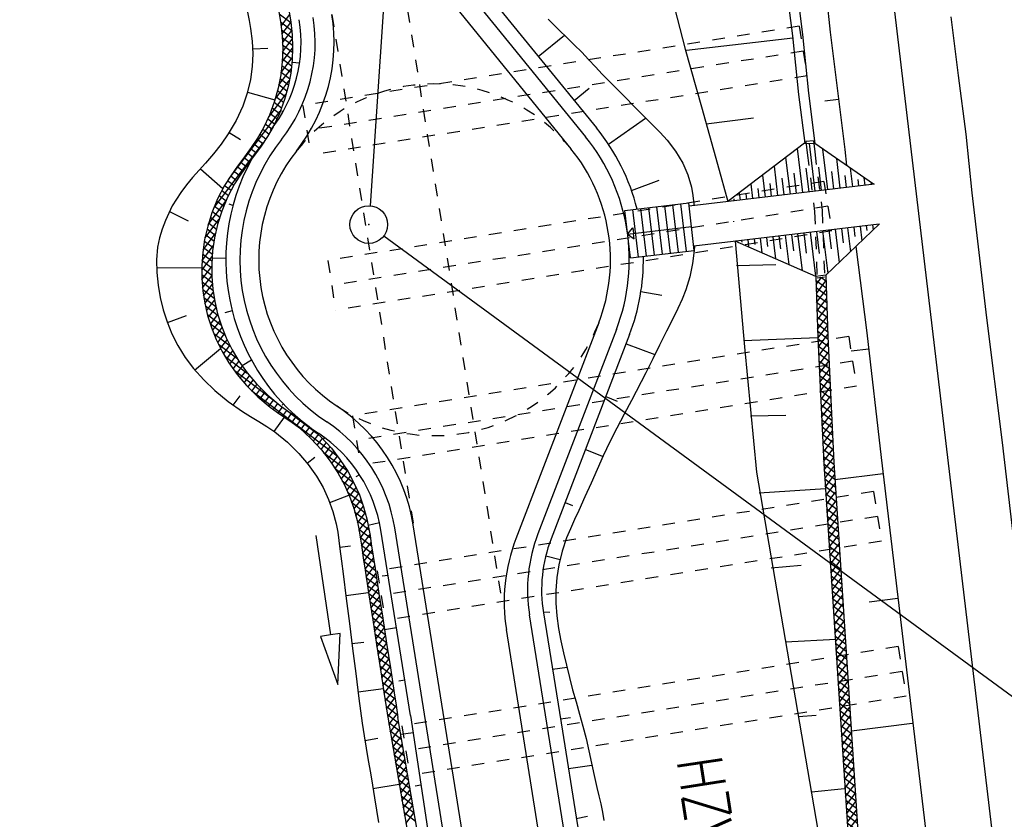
# Model space of a CAD drawing. Extents: x 447693 to 448165, y 439527 to 440695.
# Tile 42 of 88: x 447864 to 447903, y 439902 to 439934. Entities that reach past the tile are written whole.
import ezdxf

# ---------------------------------------------------------------- set-up
doc = ezdxf.new("R2010")
doc.units = 0
doc.header["$LTSCALE"] = 2
doc.header["$MEASUREMENT"] = 0
for name, pattern in [('ACAD_ISO02W100', [0.5, 0.25, -0.25]), ('ACAD_ISO03W100', [0.5, 0.25, -0.25]), ('ACAD_ISO05W100', [0.5, 0.25, -0.25]), ('AUSGEZOGEN', [0]), ('PUNKTX2', [0.5, 0.25, -0.25])]:
    doc.linetypes.add(name, pattern=pattern)
doc.layers.get('0').update_dxf_attribs({"linetype": 'AUSGEZOGEN'})
for name, color, linetype in [('209-GRENZL-BAB', 7, 'AUSGEZOGEN'), ('209-GRENZP-BAB', 7, 'AUSGEZOGEN'), ('DB-Gleisachse', 7, 'CONTINUOUS'), ('DB-GRABEN', 15, 'AUSGEZOGEN'), ('DB-HZV-Stützscheiben', 15, 'CONTINUOUS'), ('DB-Ingenieurbauwerke', 15, 'CONTINUOUS'), ('DB-Planung_SSF_Zugänglichkeit', 15, 'CONTINUOUS'), ('DB-Wegboeschungen', 15, 'CONTINUOUS'), ('DB-Wege', 15, 'CONTINUOUS'), ('FBRTOP', 250, 'AUSGEZOGEN')]:
    doc.layers.add(name, color=color, linetype=linetype)
doc.styles.add('ROMANS', font='romans.shx', dxfattribs={"width": 0.8})

# ---------------------------------------------------------------- blocks, each defined once
blk = doc.blocks.new('*X382')
at = {"color": 0, "linetype": 'ByBlock'}
for p, q in [((-185942, -147758), (-185527, -147344)), ((-185612, -147747), (-185198, -147332)), ((-185106, -147729), (-185493, -147342)), ((-185283, -147735), (-184868, -147321)), ((-184798, -147719), (-185185, -147332)), ((-184953, -147724), (-184539, -147310)), ((-184491, -147708), (-184878, -147321)), ((-197876, -148237), (-197347, -147708)), ((-197170, -148075), (-197503, -147741)), ((-197453, -148133), (-196968, -147647)), ((-196889, -148038), (-197241, -147686)), ((-197063, -148061), (-196609, -147606)), ((-196602, -148006), (-196962, -147646)), ((-196697, -148012), (-196272, -147587)), ((-196302, -147989), (-196679, -147611)), ((-195992, -147980), (-196381, -147591)), ((-196356, -147990), (-195945, -147579)), ((-195679, -147975), (-196073, -147581)), ((-196028, -147980), (-195622, -147574)), ((-195366, -147970), (-195760, -147576)), ((-195705, -147975), (-195298, -147569)), ((-195053, -147964), (-195446, -147571)), ((-195382, -147970), (-194974, -147563)), ((-194741, -147959), (-195134, -147566)), ((-195058, -147964), (-194650, -147557)), ((-194428, -147953), (-194821, -147560)), ((-194734, -147958), (-194326, -147551)), ((-194115, -147948), (-194509, -147554)), ((-194410, -147953), (-194002, -147546)), ((-193803, -147942), (-194196, -147549)), ((-194086, -147947), (-193679, -147540)), ((-193490, -147937), (-193883, -147543)), ((-193762, -147941), (-193355, -147534)), ((-193177, -147931), (-193570, -147538)), ((-193438, -147936), (-193031, -147529)), ((-192864, -147926), (-193258, -147532)), ((-193114, -147930), (-192707, -147523)), ((-192552, -147920), (-192945, -147527)), ((-192790, -147924), (-192383, -147517)), ((-192239, -147915), (-192632, -147522)), ((-192466, -147919), (-192059, -147512)), ((-191926, -147909), (-192319, -147516)), ((-192143, -147913), (-191735, -147506)), ((-191613, -147904), (-192007, -147511)), ((-191819, -147907), (-191412, -147500)), ((-191301, -147898), (-191694, -147505)), ((-191495, -147902), (-191088, -147495)), ((-190988, -147893), (-191381, -147500)), ((-191171, -147896), (-190764, -147489)), ((-190675, -147887), (-191068, -147494)), ((-190847, -147890), (-190440, -147483)), ((-190363, -147882), (-190756, -147489)), ((-190523, -147885), (-190116, -147478)), ((-190050, -147876), (-190443, -147483)), ((-190199, -147879), (-189792, -147472)), ((-189737, -147871), (-190130, -147478)), ((-189876, -147873), (-189468, -147466)), ((-189424, -147866), (-189818, -147472)), ((-189552, -147868), (-189145, -147461)), ((-189111, -147861), (-189505, -147467)), ((-189229, -147863), (-188821, -147455)), ((-188799, -147855), (-189192, -147461)), ((-188904, -147857), (-188493, -147445)), ((-188490, -147846), (-188879, -147456)), ((-188578, -147849), (-188164, -147434)), ((-188182, -147835), (-188569, -147448)), ((-187874, -147824), (-188261, -147438)), ((-188248, -147837), (-187834, -147423)), ((-187567, -147814), (-187954, -147427)), ((-187919, -147826), (-187504, -147412)), ((-187259, -147803), (-187646, -147416)), ((-187589, -147815), (-187175, -147400)), ((-186952, -147793), (-187339, -147406)), ((-187260, -147803), (-186845, -147389)), ((-186644, -147782), (-187031, -147395)), ((-186930, -147792), (-186516, -147378)), ((-186336, -147772), (-186723, -147385)), ((-186601, -147781), (-186186, -147366)), ((-186029, -147761), (-186416, -147374)), ((-186271, -147769), (-185857, -147355)), ((-185721, -147750), (-186108, -147364)), ((-185413, -147740), (-185800, -147353)), ((-217099, -148368), (-216693, -147962)), ((-216609, -148364), (-217007, -147967)), ((-216775, -148363), (-216383, -147971)), ((-216282, -148373), (-216693, -147962)), ((-216463, -148368), (-216081, -147987)), ((-215937, -148399), (-216365, -147971)), ((-216156, -148379), (-215790, -148014)), ((-215577, -148442), (-216026, -147992)), ((-215864, -148406), (-215513, -148055)), ((-215193, -148508), (-215673, -148027)), ((-215581, -148441), (-215241, -148101)), ((-214767, -148616), (-215289, -148093)), ((-199567, -148973), (-198723, -148130)), ((-198887, -148612), (-198207, -147931)), ((-198420, -148416), (-198712, -148124)), ((-198189, -148329), (-198482, -148036)), ((-198344, -148387), (-197756, -147799)), ((-197943, -148257), (-198251, -147948)), ((-197697, -148185), (-198008, -147873)), ((-197434, -148129), (-197762, -147801)), ((-215309, -148488), (-214984, -148163)), ((-215048, -148544), (-214731, -148227)), ((-214296, -148768), (-214873, -148191)), ((-214794, -148609), (-214491, -148306)), ((-214550, -148683), (-214253, -148386)), ((-213758, -148988), (-214414, -148331)), ((-214312, -148763), (-214026, -148477)), ((-202391, -151479), (-199360, -148449)), ((-199085, -148706), (-199349, -148442)), ((-198869, -148603), (-199143, -148329)), ((-198651, -148503), (-198927, -148227)), ((-214080, -148850), (-213803, -148572)), ((-213074, -149353), (-213894, -148534)), ((-213857, -148945), (-213588, -148675)), ((-213638, -149044), (-213380, -148786)), ((-213430, -149154), (-213172, -148896)), ((-210879, -151230), (-213261, -148849)), ((-199696, -149050), (-199936, -148809)), ((-199495, -148932), (-199748, -148679)), ((-199293, -148815), (-199550, -148558)), ((-213222, -149264), (-212979, -149022)), ((-213025, -149386), (-212787, -149148)), ((-212833, -149511), (-212601, -149279)), ((-201431, -150201), (-200351, -149121)), ((-200254, -149446), (-200474, -149226)), ((-200072, -149310), (-200302, -149079)), ((-199884, -149180), (-200124, -148940)), ((-212642, -149639), (-212422, -149418)), ((-212463, -149778), (-212247, -149562)), ((-209816, -151975), (-212108, -149683)), ((-200761, -149893), (-200962, -149693)), ((-200598, -149739), (-200798, -149538)), ((-200426, -149592), (-200638, -149380)), ((-212286, -149919), (-212077, -149710)), ((-212116, -150068), (-211910, -149861)), ((-211948, -150217), (-211746, -150016)), ((-201072, -150219), (-201268, -150023)), ((-200919, -150053), (-201116, -149856)), ((-211784, -150372), (-211584, -150172)), ((-211621, -150527), (-211423, -150329)), ((-201375, -150552), (-201575, -150352)), ((-201224, -150385), (-201420, -150189)), ((-211460, -150684), (-211261, -150486)), ((-211299, -150841), (-211098, -150641)), ((-211136, -150996), (-210932, -150793)), ((-203286, -152056), (-201798, -150568)), ((-201854, -151028), (-202066, -150816)), ((-201688, -150875), (-201901, -150663)), ((-201530, -150715), (-201735, -150510)), ((-210972, -151151), (-210761, -150940)), ((-210800, -151297), (-210585, -151082)), ((-210629, -151444), (-210399, -151214)), ((-202372, -151465), (-202602, -151234)), ((-202191, -151327), (-202422, -151096)), ((-202019, -151181), (-202242, -150958)), ((-210443, -151576), (-210212, -151345)), ((-210256, -151708), (-210015, -151467)), ((-210064, -151834), (-209813, -151582)), ((-209177, -152296), (-209994, -151479)), ((-203894, -152346), (-203103, -151555)), ((-202936, -151855), (-203190, -151601)), ((-202741, -151731), (-202990, -151483)), ((-202552, -151602), (-202795, -151359)), ((-209861, -151949), (-209609, -151697)), ((-209659, -152065), (-209393, -151799)), ((-209446, -152170), (-209176, -151901)), ((-208655, -152500), (-209323, -151832)), ((-209229, -152272), (-208949, -151992)), ((-204399, -152533), (-203745, -151879)), ((-203770, -152293), (-204054, -152010)), ((-203551, -152195), (-203830, -151915)), ((-203342, -152085), (-203607, -151820)), ((-203133, -151976), (-203399, -151710)), ((-209006, -152367), (-208719, -152079)), ((-208200, -152637), (-208781, -152056)), ((-208775, -152454), (-208480, -152158)), ((-208541, -152538), (-208233, -152230)), ((-207787, -152731), (-208311, -152207)), ((-208294, -152610), (-207978, -152293)), ((-208044, -152678), (-207715, -152348)), ((-207404, -152797), (-207888, -152312)), ((-207781, -152733), (-207441, -152393)), ((-207512, -152782), (-207160, -152430)), ((-207042, -152840), (-207496, -152386)), ((-206705, -152859), (-207130, -152434)), ((-206317, -152860), (-205893, -152436)), ((-205985, -152845), (-205536, -152397)), ((-205499, -152792), (-205858, -152433)), ((-205633, -152812), (-205152, -152332)), ((-205227, -152746), (-205570, -152403)), ((-204964, -152691), (-205298, -152357)), ((-205253, -152750), (-204733, -152231)), ((-204709, -152627), (-205031, -152305)), ((-204846, -152661), (-204271, -152087)), ((-204464, -152554), (-204777, -152242)), ((-204225, -152475), (-204527, -152173)), ((-203994, -152388), (-204289, -152093)), ((-207231, -152819), (-206863, -152451)), ((-206939, -152846), (-206558, -152464)), ((-206384, -152861), (-206791, -152455)), ((-206638, -152863), (-206234, -152458)), ((-206074, -152854), (-206465, -152463)), ((-205783, -152826), (-206153, -152457))]:
    blk.add_line(p, q, dxfattribs=at)
blk = doc.blocks.new('*X383')
at = {"color": 0, "linetype": 'ByBlock'}
for p, q in [((-195041, -129174), (-194879, -129012)), ((-194827, -129416), (-195041, -129203)), ((-194956, -129407), (-194582, -129033)), ((-194485, -129440), (-194916, -129010)), ((-194659, -129428), (-194284, -129054)), ((-194143, -129464), (-194574, -129034)), ((-194361, -129449), (-193987, -129074)), ((-193802, -129488), (-194232, -129057)), ((-194064, -129469), (-193689, -129095)), ((-193460, -129511), (-193890, -129081)), ((-193766, -129490), (-193392, -129116)), ((-193118, -129535), (-193548, -129105)), ((-193469, -129511), (-193094, -129136)), ((-192776, -129559), (-193206, -129129)), ((-193171, -129532), (-192797, -129157)), ((-192874, -129552), (-192499, -129178)), ((-192434, -129583), (-192864, -129152)), ((-192576, -129573), (-192202, -129198)), ((-192092, -129607), (-192522, -129176)), ((-192279, -129594), (-191904, -129219)), ((-191750, -129630), (-192180, -129200)), ((-191981, -129614), (-191607, -129240)), ((-191408, -129654), (-191838, -129224)), ((-191684, -129635), (-191309, -129261)), ((-191066, -129678), (-191496, -129248)), ((-191386, -129656), (-191012, -129281)), ((-190724, -129702), (-191154, -129271)), ((-191088, -129676), (-190714, -129302)), ((-190382, -129725), (-190812, -129295)), ((-190791, -129697), (-190417, -129323)), ((-190040, -129749), (-190470, -129319)), ((-190493, -129718), (-190119, -129343)), ((-190196, -129738), (-189821, -129364)), ((-189698, -129773), (-190128, -129343)), ((-189898, -129759), (-189524, -129385)), ((-189356, -129797), (-189786, -129366)), ((-189601, -129780), (-189226, -129405)), ((-189014, -129820), (-189444, -129390)), ((-189303, -129800), (-188929, -129426)), ((-188672, -129844), (-189102, -129414)), ((-189006, -129821), (-188631, -129447)), ((-188330, -129868), (-188760, -129438)), ((-188708, -129842), (-188334, -129467)), ((-187988, -129892), (-188419, -129461)), ((-188411, -129862), (-188036, -129488)), ((-188113, -129883), (-187739, -129509)), ((-187646, -129916), (-188077, -129485)), ((-187816, -129904), (-187441, -129529)), ((-187304, -129939), (-187735, -129509)), ((-187518, -129924), (-187144, -129550)), ((-186962, -129963), (-187393, -129533)), ((-187221, -129945), (-186846, -129571)), ((-186620, -129987), (-187051, -129556)), ((-186923, -129966), (-186549, -129591)), ((-186278, -130011), (-186709, -129580)), ((-186626, -129986), (-186251, -129612)), ((-185936, -130034), (-186367, -129604)), ((-186328, -130007), (-185954, -129633)), ((-186031, -130028), (-185656, -129653)), ((-185594, -130058), (-186025, -129628)), ((-185733, -130049), (-185359, -129674)), ((-185252, -130082), (-185683, -129651)), ((-185436, -130069), (-185061, -129695)), ((-184910, -130106), (-185341, -129675)), ((-184568, -130129), (-184999, -129699)), ((-185138, -130090), (-184763, -129715)), ((-184841, -130111), (-184466, -129736)), ((-184226, -130153), (-184657, -129723)), ((-184543, -130131), (-184168, -129757)), ((-183884, -130177), (-184315, -129746)), ((-184246, -130152), (-183871, -129777)), ((-183542, -130201), (-183973, -129770)), ((-183948, -130173), (-183573, -129798)), ((-183651, -130193), (-183276, -129819)), ((-183201, -130225), (-183631, -129794)), ((-183353, -130214), (-182978, -129839)), ((-182859, -130248), (-183289, -129818)), ((-183056, -130235), (-182681, -129860)), ((-182517, -130272), (-182947, -129841)), ((-182758, -130255), (-182383, -129881)), ((-182175, -130296), (-182605, -129865)), ((-182460, -130276), (-182086, -129901)), ((-181833, -130320), (-182263, -129889)), ((-182163, -130297), (-181788, -129922)), ((-181491, -130343), (-181921, -129913)), ((-181865, -130317), (-181491, -129943)), ((-181149, -130367), (-181579, -129936)), ((-181568, -130338), (-181193, -129963)), ((-181270, -130359), (-180977, -130065)), ((-180984, -130214), (-181238, -129960))]:
    blk.add_line(p, q, dxfattribs=at)
blk = doc.blocks.new('*X384')
at = {"color": 0, "linetype": 'ByBlock'}
for p, q in [((-203802, -128389), (-203651, -128238)), ((-203551, -128648), (-203802, -128397)), ((-203726, -128631), (-203361, -128267)), ((-203197, -128683), (-203642, -128239)), ((-203436, -128660), (-203072, -128295)), ((-202844, -128718), (-203289, -128274)), ((-203147, -128688), (-202782, -128324)), ((-202491, -128753), (-202935, -128309)), ((-202857, -128717), (-202493, -128353)), ((-202137, -128789), (-202582, -128344)), ((-202568, -128746), (-202204, -128382)), ((-202278, -128775), (-201914, -128410)), ((-201784, -128824), (-202229, -128379)), ((-201989, -128803), (-201625, -128439)), ((-201431, -128859), (-201875, -128414)), ((-201699, -128832), (-201334, -128467)), ((-201305, -128666), (-201522, -128449)), ((-201303, -128754), (-201042, -128493)), ((-200732, -128921), (-201172, -128481)), ((-201118, -128887), (-200750, -128519)), ((-200383, -128952), (-200822, -128513)), ((-201410, -128861), (-201303, -128754)), ((-201082, -128890), (-201305, -128666)), ((-200825, -128913), (-200458, -128545)), ((-200533, -128939), (-200304, -128709)), ((-200304, -128713), (-200473, -128544)), ((-200304, -128709), (-200166, -128571)), ((-200033, -128983), (-200304, -128713)), ((-200241, -128965), (-199874, -128597)), ((-199684, -129015), (-200124, -128575)), ((-199949, -128991), (-199582, -128623)), ((-199335, -129046), (-199774, -128606)), ((-199657, -129017), (-199304, -128664)), ((-199302, -128760), (-199425, -128638)), ((-199304, -128664), (-199290, -128650)), ((-198985, -129077), (-199302, -128760)), ((-199297, -128975), (-198997, -128676)), ((-198636, -129108), (-199075, -128669)), ((-199073, -129069), (-198705, -128702)), ((-198781, -129095), (-198413, -128728)), ((-198286, -129140), (-198726, -128700)), ((-198489, -129121), (-198121, -128754)), ((-197937, -129171), (-198376, -128731)), ((-198197, -129148), (-197829, -128780)), ((-197587, -129202), (-198027, -128762)), ((-197904, -129174), (-197537, -128806)), ((-197238, -129233), (-197678, -128794)), ((-197612, -129200), (-197245, -128832)), ((-196889, -129264), (-197328, -128825)), ((-197320, -129226), (-196953, -128858)), ((-197028, -129252), (-196661, -128884)), ((-196539, -129296), (-196979, -128856)), ((-196736, -129278), (-196367, -128909)), ((-196195, -129321), (-196629, -128887)), ((-196444, -129304), (-196070, -128930)), ((-195853, -129345), (-196283, -128915)), ((-199365, -129043), (-199297, -128975)), ((-196146, -129325), (-195772, -128950)), ((-195511, -129369), (-195942, -128939)), ((-195849, -129345), (-195475, -128971)), ((-195169, -129393), (-195600, -128962)), ((-195551, -129366), (-195177, -128992)), ((-195041, -129203), (-195258, -128986)), ((-195254, -129387), (-195041, -129174))]:
    blk.add_line(p, q, dxfattribs=at)
blk = doc.blocks.new('GST')
at = {"color": 0}
blk.add_circle((0, 0), 0.75, dxfattribs=at)
blk.add_point((0, 0), dxfattribs=at)

msp = doc.modelspace()

# ---------------------------------------------------------------- linework, layer by layer
at = {"layer": '209-GRENZL-BAB', "flags": 128}
for points in [[(447880.21, 439963.852), (447877.701, 439926.449)], [(447878.255, 439925.257), (447935.386, 439883.383)]]:
    msp.add_lwpolyline(points, dxfattribs=at)
at = {"layer": 'DB-Gleisachse', "linetype": 'Continuous'}
for p, q in [((447900.82, 439933.96), (447901.114, 439931.629)), ((447901.114, 439931.629), (447901.409, 439929.297)), ((447901.409, 439929.297), (447901.654, 439926.96)), ((447901.654, 439926.96), (447902.231, 439921.993)), ((447902.231, 439921.993), (447902.857, 439917.032)), ((447902.857, 439917.032), (447904.588, 439902.132))]:
    msp.add_line(p, q, dxfattribs=at)
at = {"layer": 'DB-GRABEN', "linetype": 'Continuous'}
for p, q in [((447894.219, 439935.546), (447894.514, 439933.214)), ((447894.616, 439935.596), (447894.91, 439933.264)), ((447895.763, 439935.69), (447896.008, 439933.352)), ((447889.655, 439934.969), (447890.248, 439932.675)), ((447894.526, 439933.115), (447890.303, 439932.632)), ((447894.514, 439933.214), (447894.758, 439930.876)), ((447894.91, 439933.264), (447895.155, 439930.926)), ((447896.008, 439933.352), (447896.303, 439931.021)), ((447890.248, 439932.675), (447890.889, 439930.388)), ((447894.758, 439930.876), (447895.004, 439928.932)), ((447895.155, 439930.926), (447895.408, 439928.927)), ((447896.346, 439930.674), (447895.801, 439930.605)), ((447896.303, 439931.021), (447896.597, 439928.69)), ((447890.889, 439930.388), (447891.531, 439928.1)), ((447891.076, 439929.706), (447892.961, 439929.944)), ((447896.597, 439928.69), (447896.664, 439928.053)), ((447891.531, 439928.1), (447891.947, 439926.616)), ((447892.167, 439925.831), (447892.173, 439925.812)), ((447892.239, 439925.04), (447892.601, 439920.827)), ((447897.035, 439924.825), (447897.468, 439921.391)), ((447892.293, 439924.064), (447893.849, 439924.109)), ((447895.44, 439923.638), (447895.528, 439921.196)), ((447895.837, 439923.684), (447895.924, 439921.247)), ((447895.924, 439921.247), (447896.154, 439916.236)), ((447897.468, 439921.391), (447898.045, 439916.424)), ((447895.528, 439921.196), (447892.569, 439921.075)), ((447895.528, 439921.196), (447895.757, 439916.186)), ((447892.601, 439920.827), (447893.079, 439915.847)), ((447897.55, 439920.746), (447896.855, 439920.659)), ((447892.846, 439918.086), (447894.254, 439918.113)), ((447895.757, 439916.186), (447896.772, 439900.725)), ((447896.154, 439916.236), (447897.17, 439900.761)), ((447898.045, 439916.424), (447899.826, 439901.53)), ((447893.079, 439915.847), (447895.693, 439900.627)), ((447898.127, 439915.779), (447896.195, 439915.535)), ((447895.833, 439915.187), (447893.185, 439915.004)), ((447893.66, 439912.04), (447894.857, 439912.141)), ((447898.704, 439910.813), (447897.571, 439910.669)), ((447896.238, 439909.191), (447894.241, 439909.079)), ((447894.749, 439906.12), (447895.46, 439906.17)), ((447899.281, 439905.846), (447896.863, 439905.54)), ((447896.586, 439903.238), (447895.266, 439903.114))]:
    msp.add_line(p, q, dxfattribs=at)
at = {"layer": 'DB-HZV-Stützscheiben', "linetype": 'PUNKTX2'}
for p, q in [((447894.781, 439933.59), (447875.031, 439930.438)), ((447894.781, 439933.59), (447895.096, 439931.615)), ((447895.096, 439931.615), (447875.346, 439928.463)), ((447875.031, 439930.438), (447875.346, 439928.463)), ((447895.766, 439927.418), (447876.016, 439924.266)), ((447895.766, 439927.418), (447896.082, 439925.444)), ((447896.082, 439925.444), (447876.332, 439922.291)), ((447876.016, 439924.266), (447876.332, 439922.291)), ((447896.751, 439921.247), (447877.002, 439918.094)), ((447896.751, 439921.247), (447897.067, 439919.272)), ((447897.067, 439919.272), (447877.317, 439916.119)), ((447877.002, 439918.094), (447877.317, 439916.119)), ((447897.737, 439915.075), (447877.987, 439911.922)), ((447897.737, 439915.075), (447898.052, 439913.1)), ((447898.052, 439913.1), (447878.302, 439909.947)), ((447877.987, 439911.922), (447878.302, 439909.947)), ((447898.722, 439908.903), (447878.972, 439905.75)), ((447898.722, 439908.903), (447899.037, 439906.928)), ((447899.037, 439906.928), (447879.287, 439903.775)), ((447878.972, 439905.75), (447879.287, 439903.775))]:
    msp.add_line(p, q, dxfattribs=at)
at = {"layer": 'DB-HZV-Stützscheiben', "linetype": 'ACAD_ISO05W100'}
for p, q in [((447894.939, 439932.603), (447875.189, 439929.45)), ((447895.924, 439926.431), (447876.174, 439923.278)), ((447896.909, 439920.259), (447877.159, 439917.106)), ((447897.894, 439914.087), (447878.144, 439910.935)), ((447898.88, 439907.915), (447879.13, 439904.763))]:
    msp.add_line(p, q, dxfattribs=at)
at = {"layer": 'DB-Ingenieurbauwerke', "linetype": 'Continuous'}
msp.add_line((447897.68, 439941.66), (447904.335, 439885.732), dxfattribs=at)
at = {"layer": 'DB-Planung_SSF_Zugänglichkeit', "linetype": 'Continuous'}
for p, q in [((447894.99, 439928.932), (447891.947, 439926.616)), ((447894.926, 439926.971), (447894.717, 439928.725)), ((447894.99, 439928.932), (447895.41, 439928.927)), ((447895.423, 439927.03), (447895.197, 439928.93)), ((447897.739, 439927.305), (447895.408, 439928.927)), ((447895.919, 439927.089), (447895.727, 439928.705)), ((447894.43, 439926.912), (447894.256, 439928.373)), ((447896.416, 439927.148), (447896.276, 439928.323)), ((447893.933, 439926.853), (447893.794, 439928.022)), ((447895.174, 439927), (447895.061, 439927.95)), ((447895.671, 439927.059), (447895.562, 439927.978)), ((447896.912, 439927.207), (447896.825, 439927.941)), ((447893.437, 439926.794), (447893.332, 439927.67)), ((447894.181, 439926.882), (447894.103, 439927.54)), ((447894.678, 439926.941), (447894.582, 439927.745)), ((447896.167, 439927.118), (447896.084, 439927.816)), ((447896.664, 439927.178), (447896.607, 439927.655)), ((447897.409, 439927.266), (447897.374, 439927.559)), ((447897.777, 439927.31), (447890.398, 439926.432)), ((447892.94, 439926.734), (447892.871, 439927.319)), ((447893.188, 439926.764), (447893.145, 439927.129)), ((447893.685, 439926.823), (447893.624, 439927.335)), ((447897.16, 439927.237), (447897.13, 439927.493)), ((447897.657, 439927.296), (447897.653, 439927.332)), ((447892.195, 439926.646), (447892.187, 439926.719)), ((447892.444, 439926.675), (447892.409, 439926.968)), ((447892.692, 439926.705), (447892.666, 439926.924)), ((447887.841, 439926.257), (447890.383, 439926.56)), ((447888.701, 439924.446), (447888.476, 439926.333)), ((447889.019, 439924.484), (447888.794, 439926.371)), ((447889.336, 439924.522), (447889.112, 439926.408)), ((447889.654, 439924.56), (447889.43, 439926.446)), ((447889.972, 439924.597), (447889.747, 439926.484)), ((447890.29, 439924.635), (447890.065, 439926.522)), ((447890.607, 439924.673), (447890.383, 439926.56)), ((447891.947, 439926.616), (447891.947, 439926.616)), ((447888.065, 439924.371), (447887.841, 439926.257)), ((447888.383, 439924.408), (447888.159, 439926.295)), ((447887.952, 439925.321), (447890.494, 439925.624)), ((447887.952, 439925.321), (447888.16, 439925.568)), ((447888.16, 439925.568), (447888.186, 439925.349)), ((447897.966, 439925.721), (447890.587, 439924.843)), ((447897.972, 439925.722), (447895.844, 439923.685)), ((447896.459, 439925.542), (447896.527, 439924.973)), ((447896.707, 439925.571), (447896.821, 439924.62)), ((447896.956, 439925.601), (447897.001, 439925.219)), ((447897.204, 439925.631), (447897.273, 439925.053)), ((447897.452, 439925.66), (447897.475, 439925.465)), ((447897.7, 439925.69), (447897.725, 439925.485)), ((447897.949, 439925.719), (447897.95, 439925.71)), ((447887.952, 439925.321), (447888.212, 439925.13)), ((447888.212, 439925.13), (447888.186, 439925.349)), ((447893.232, 439925.158), (447893.301, 439924.574)), ((447893.48, 439925.187), (447893.524, 439924.823)), ((447893.729, 439925.217), (447893.833, 439924.342)), ((447893.977, 439925.247), (447894.038, 439924.736)), ((447894.225, 439925.276), (447894.364, 439924.109)), ((447894.473, 439925.306), (447894.551, 439924.649)), ((447894.721, 439925.335), (447894.895, 439923.876)), ((447894.97, 439925.365), (447895.065, 439924.562)), ((447895.218, 439925.394), (447895.426, 439923.644)), ((447895.466, 439925.424), (447895.571, 439924.544)), ((447895.714, 439925.453), (447895.917, 439923.755)), ((447895.963, 439925.483), (447896.053, 439924.727)), ((447896.211, 439925.512), (447896.369, 439924.187)), ((447895.446, 439923.635), (447892.239, 439925.04)), ((447892.239, 439925.04), (447892.239, 439925.04)), ((447892.487, 439925.069), (447892.496, 439924.996)), ((447892.736, 439925.099), (447892.77, 439924.807)), ((447892.984, 439925.128), (447893.01, 439924.91)), ((447888.065, 439924.371), (447890.607, 439924.673)), ((447892.293, 439924.064), (447893.849, 439924.109)), ((447895.844, 439923.685), (447895.446, 439923.635))]:
    msp.add_line(p, q, dxfattribs=at)
at = {"layer": 'DB-Planung_SSF_Zugänglichkeit', "linetype": 'ACAD_ISO02W100'}
for p, q in [((447895.345, 439929.026), (447895.045, 439929.004)), ((447895.045, 439929.004), (447895.103, 439928.551)), ((447895.345, 439929.026), (447895.4, 439928.589)), ((447895.103, 439928.551), (447895.397, 439926.217)), ((447895.4, 439928.589), (447895.694, 439926.259)), ((447895.397, 439926.217), (447895.492, 439923.572)), ((447895.694, 439926.259), (447895.789, 439923.611)), ((447895.789, 439923.611), (447895.492, 439923.572))]:
    msp.add_line(p, q, dxfattribs=at)
at = {"layer": 'DB-Wegboeschungen', "linetype": 'Continuous'}
for p, q in [((447881.216, 439936.297), (447886.714, 439929.544)), ((447874.074, 439934.184), (447874.149, 439933.689)), ((447874.469, 439934.247), (447874.544, 439933.752)), ((447872.824, 439934.153), (447872.89, 439933.826)), ((447872.89, 439933.826), (447872.948, 439933.498)), ((447884.787, 439933.867), (447885.232, 439933.433)), ((447872.948, 439933.498), (447873.012, 439933)), ((447874.149, 439933.689), (447874.202, 439933.19)), ((447874.544, 439933.752), (447874.597, 439933.253)), ((447885.232, 439933.433), (447885.532, 439933.146)), ((447873.012, 439933), (447873.037, 439932.499)), ((447874.202, 439933.19), (447874.224, 439932.689)), ((447874.597, 439933.253), (447874.619, 439932.752)), ((447884.395, 439932.393), (447885.436, 439933.237)), ((447885.532, 439933.146), (447885.83, 439932.857)), ((447873.032, 439932.696), (447873.628, 439932.718)), ((447874.224, 439932.689), (447874.207, 439932.175)), ((447874.619, 439932.752), (447874.602, 439932.238)), ((447885.83, 439932.857), (447886.124, 439932.563)), ((447873.037, 439932.499), (447873.014, 439931.983)), ((447874.602, 439932.238), (447874.543, 439931.727)), ((447886.124, 439932.563), (447886.4, 439932.271)), ((447886.4, 439932.271), (447886.672, 439931.975)), ((447873.014, 439931.983), (447872.942, 439931.471)), ((447874.207, 439932.175), (447874.148, 439931.664)), ((447874.896, 439932.117), (447874.598, 439932.149)), ((447886.672, 439931.975), (447886.946, 439931.681)), ((447872.942, 439931.471), (447872.813, 439930.933)), ((447874.148, 439931.664), (447874.046, 439931.133)), ((447874.543, 439931.727), (447874.441, 439931.196)), ((447886.946, 439931.681), (447887.231, 439931.387)), ((447874.046, 439931.133), (447873.902, 439930.612)), ((447874.441, 439931.196), (447874.297, 439930.675)), ((447885.821, 439930.642), (447886.416, 439931.127)), ((447887.231, 439931.387), (447887.521, 439931.097)), ((447887.521, 439931.097), (447887.811, 439930.807)), ((447872.813, 439930.933), (447872.632, 439930.409)), ((447872.823, 439930.969), (447873.918, 439930.669)), ((447874.297, 439930.675), (447874.093, 439930.121)), ((447887.811, 439930.807), (447888.242, 439930.368)), ((447872.632, 439930.409), (447872.371, 439929.842)), ((447873.902, 439930.612), (447873.698, 439930.058)), ((447888.242, 439930.368), (447888.675, 439929.932)), ((447873.698, 439930.058), (447873.445, 439929.526)), ((447874.093, 439930.121), (447873.84, 439929.589)), ((447874.239, 439930.186), (447874.188, 439930.21)), ((447887.19, 439928.899), (447888.668, 439929.939)), ((447888.675, 439929.932), (447888.966, 439929.646)), ((447872.371, 439929.842), (447872.056, 439929.304)), ((447873.445, 439929.526), (447873.219, 439929.138)), ((447873.84, 439929.589), (447873.614, 439929.201)), ((447888.966, 439929.646), (447889.253, 439929.357)), ((447872.056, 439929.304), (447871.775, 439928.904)), ((447872.095, 439929.367), (447872.547, 439929.085)), ((447873.219, 439929.138), (447872.971, 439928.762)), ((447873.614, 439929.201), (447873.366, 439928.825)), ((447889.253, 439929.357), (447889.527, 439929.055)), ((447871.775, 439928.904), (447871.471, 439928.52)), ((447872.971, 439928.762), (447872.709, 439928.396)), ((447873.366, 439928.825), (447873.103, 439928.459)), ((447889.527, 439929.055), (447889.862, 439928.616)), ((447871.471, 439928.52), (447871.151, 439928.147)), ((447872.709, 439928.396), (447872.431, 439928.022)), ((447873.103, 439928.459), (447872.826, 439928.085)), ((447889.862, 439928.616), (447890.146, 439928.142)), ((447871.151, 439928.147), (447870.895, 439927.861)), ((447870.947, 439927.919), (447871.848, 439927.14)), ((447872.431, 439928.022), (447872.159, 439927.645)), ((447872.826, 439928.085), (447872.554, 439927.708)), ((447890.146, 439928.142), (447890.353, 439927.674)), ((447870.641, 439927.574), (447870.395, 439927.282)), ((447870.895, 439927.861), (447870.641, 439927.574)), ((447872.159, 439927.645), (447871.908, 439927.255)), ((447872.554, 439927.708), (447872.303, 439927.319)), ((447890.353, 439927.674), (447890.495, 439927.185)), ((447870.395, 439927.282), (447870.165, 439926.977)), ((447871.908, 439927.255), (447871.63, 439926.722)), ((447872.303, 439927.319), (447872.025, 439926.785)), ((447888.109, 439927.055), (447889.203, 439927.461)), ((447890.495, 439927.185), (447890.55, 439926.856)), ((447870.165, 439926.977), (447869.83, 439926.44)), ((447871.63, 439926.722), (447871.405, 439926.163)), ((447872.025, 439926.785), (447871.8, 439926.226)), ((447890.55, 439926.856), (447890.583, 439926.523)), ((447869.83, 439926.44), (447869.556, 439925.867)), ((447872.246, 439926.457), (447872.089, 439926.506)), ((447890.583, 439926.523), (447890.587, 439926.454)), ((447869.714, 439926.215), (447870.458, 439925.851)), ((447871.405, 439926.163), (447871.24, 439925.638)), ((447871.8, 439926.226), (447871.635, 439925.702)), ((447869.556, 439925.867), (447869.425, 439925.521)), ((447871.24, 439925.638), (447871.117, 439925.104)), ((447871.635, 439925.702), (447871.512, 439925.167)), ((447869.32, 439925.167), (447869.246, 439924.805)), ((447869.425, 439925.521), (447869.32, 439925.167)), ((447871.512, 439925.167), (447871.435, 439924.654)), ((447869.246, 439924.805), (447869.201, 439924.298)), ((447871.117, 439925.104), (447871.04, 439924.591)), ((447890.614, 439924.846), (447890.605, 439924.666)), ((447871.04, 439924.591), (447871.003, 439924.073)), ((447871.435, 439924.654), (447871.398, 439924.136)), ((447871.96, 439924.351), (447871.415, 439924.366)), ((447890.605, 439924.666), (447890.541, 439924.154)), ((447869.201, 439924.298), (447869.212, 439923.787)), ((447869.203, 439923.974), (447871.004, 439923.993)), ((447871.003, 439924.073), (447871.006, 439923.569)), ((447871.398, 439924.136), (447871.401, 439923.632)), ((447890.541, 439924.154), (447890.429, 439923.619)), ((447869.212, 439923.787), (447869.265, 439923.289)), ((447871.401, 439923.632), (447871.441, 439923.13)), ((447890.429, 439923.619), (447890.268, 439923.098)), ((447869.265, 439923.289), (447869.353, 439922.797)), ((447871.006, 439923.569), (447871.046, 439923.067)), ((447871.046, 439923.067), (447871.123, 439922.573)), ((447871.441, 439923.13), (447871.518, 439922.636)), ((447888.483, 439923.033), (447889.31, 439922.884)), ((447890.268, 439923.098), (447890.121, 439922.728)), ((447869.353, 439922.797), (447869.473, 439922.308)), ((447871.123, 439922.573), (447871.236, 439922.085)), ((447871.518, 439922.636), (447871.631, 439922.148)), ((447890.121, 439922.728), (447889.956, 439922.365)), ((447869.473, 439922.308), (447869.625, 439921.828)), ((447869.636, 439921.798), (447870.402, 439922.081)), ((447871.236, 439922.085), (447871.389, 439921.599)), ((447871.631, 439922.148), (447871.784, 439921.663)), ((447872.212, 439922.266), (447871.927, 439922.19)), ((447889.956, 439922.365), (447889.78, 439922.007)), ((447869.625, 439921.828), (447869.817, 439921.346)), ((447871.784, 439921.663), (447871.973, 439921.19)), ((447889.78, 439922.007), (447889.504, 439921.456)), ((447869.817, 439921.346), (447870.047, 439920.882)), ((447871.389, 439921.599), (447871.578, 439921.127)), ((447888.028, 439921.319), (447884.907, 439913.189)), ((447889.504, 439921.456), (447889.227, 439920.906)), ((447870.047, 439920.882), (447870.338, 439920.412)), ((447871.578, 439921.127), (447871.813, 439920.651)), ((447871.973, 439921.19), (447872.208, 439920.714)), ((447887.889, 439920.957), (447889.034, 439920.522)), ((447889.227, 439920.906), (447888.951, 439920.356)), ((447870.72, 439919.911), (447871.747, 439920.762)), ((447871.813, 439920.651), (447872.084, 439920.195)), ((447872.208, 439920.714), (447872.479, 439920.258)), ((447870.338, 439920.412), (447870.671, 439919.969)), ((447872.084, 439920.195), (447872.414, 439919.73)), ((447872.479, 439920.258), (447872.809, 439919.793)), ((447872.983, 439920.304), (447872.606, 439920.079)), ((447888.951, 439920.356), (447888.674, 439919.805)), ((447870.671, 439919.969), (447871.08, 439919.514)), ((447872.414, 439919.73), (447872.781, 439919.294)), ((447872.809, 439919.793), (447873.176, 439919.357)), ((447888.674, 439919.805), (447888.107, 439918.702)), ((447871.08, 439919.514), (447871.524, 439919.093)), ((447872.781, 439919.294), (447873.236, 439918.841)), ((447873.176, 439919.357), (447873.631, 439918.904)), ((447871.524, 439919.093), (447872.059, 439918.654)), ((447872.254, 439918.511), (447872.529, 439918.89)), ((447873.631, 439918.904), (447874.126, 439918.496)), ((447872.059, 439918.654), (447872.626, 439918.256)), ((447873.236, 439918.841), (447873.731, 439918.433)), ((447874.126, 439918.496), (447874.415, 439918.288)), ((447874.253, 439918.566), (447874.208, 439918.517)), ((447887.081, 439918.852), (447887.54, 439918.674)), ((447888.107, 439918.702), (447887.816, 439918.15)), ((447872.626, 439918.256), (447872.948, 439918.056)), ((447873.731, 439918.433), (447874.02, 439918.225)), ((447874.02, 439918.225), (447874.313, 439918.023)), ((447874.415, 439918.288), (447874.708, 439918.086)), ((447887.816, 439918.15), (447887.527, 439917.597)), ((447872.948, 439918.056), (447873.273, 439917.86)), ((447873.273, 439917.86), (447873.595, 439917.66)), ((447873.886, 439917.464), (447874.3, 439918.032)), ((447874.313, 439918.023), (447874.605, 439917.819)), ((447874.605, 439917.819), (447874.888, 439917.605)), ((447874.708, 439918.086), (447875, 439917.882)), ((447875, 439917.882), (447875.283, 439917.668)), ((447873.595, 439917.66), (447873.909, 439917.448)), ((447873.909, 439917.448), (447874.412, 439917.044)), ((447874.888, 439917.605), (447875.349, 439917.191)), ((447875.283, 439917.668), (447875.744, 439917.254)), ((447887.527, 439917.597), (447887.251, 439917.05)), ((447874.412, 439917.044), (447874.872, 439916.589)), ((447875.349, 439917.191), (447875.768, 439916.732)), ((447875.744, 439917.254), (447876.163, 439916.796)), ((447875.889, 439917.223), (447875.832, 439917.158)), ((447887.251, 439917.05), (447886.986, 439916.498)), ((447874.872, 439916.589), (447875.24, 439916.154)), ((447875.768, 439916.732), (447876.11, 439916.29)), ((447876.163, 439916.796), (447876.505, 439916.354)), ((447886.272, 439916.744), (447886.975, 439916.473)), ((447875.201, 439916.203), (447875.505, 439916.443)), ((447875.24, 439916.154), (447875.568, 439915.688)), ((447876.11, 439916.29), (447876.416, 439915.823)), ((447876.505, 439916.354), (447876.811, 439915.886)), ((447886.986, 439916.498), (447886.738, 439915.954)), ((447876.416, 439915.823), (447876.666, 439915.363)), ((447876.811, 439915.886), (447877.061, 439915.426)), ((447877.283, 439915.744), (447877.134, 439915.658)), ((447886.738, 439915.954), (447886.496, 439915.407)), ((447875.568, 439915.688), (447875.83, 439915.231)), ((447876.666, 439915.363), (447876.88, 439914.885)), ((447877.061, 439915.426), (447877.275, 439914.948)), ((447886.496, 439915.407), (447886.254, 439914.861)), ((447875.83, 439915.231), (447876.052, 439914.752)), ((447876.052, 439914.752), (447876.224, 439914.277)), ((447876.097, 439914.638), (447876.861, 439914.936)), ((447876.88, 439914.885), (447877.051, 439914.408)), ((447877.275, 439914.948), (447877.446, 439914.471)), ((447885.463, 439914.637), (447885.756, 439914.525)), ((447886.254, 439914.861), (447886.006, 439914.316)), ((447876.224, 439914.277), (447876.353, 439913.788)), ((447877.051, 439914.408), (447877.184, 439913.921)), ((447877.446, 439914.471), (447877.579, 439913.984)), ((447886.006, 439914.316), (447885.839, 439913.956)), ((447876.353, 439913.788), (447876.413, 439913.46)), ((447877.184, 439913.921), (447877.251, 439913.594)), ((447877.579, 439913.984), (447877.646, 439913.657)), ((447878.078, 439913.824), (447877.631, 439913.728)), ((447885.839, 439913.956), (447885.676, 439913.594)), ((447876.413, 439913.46), (447876.46, 439913.13)), ((447877.251, 439913.594), (447877.306, 439913.265)), ((447877.646, 439913.657), (447877.701, 439913.328)), ((447879.31, 439906.158), (447878.13, 439913.541)), ((447885.676, 439913.594), (447885.525, 439913.227)), ((447875.542, 439913.328), (447876.122, 439909.37)), ((447876.46, 439913.13), (447876.501, 439912.799)), ((447877.306, 439913.265), (447877.356, 439912.935)), ((447877.701, 439913.328), (447877.751, 439912.998)), ((447885.525, 439913.227), (447885.347, 439912.702)), ((447876.494, 439912.857), (447876.922, 439912.915)), ((447876.501, 439912.799), (447876.563, 439912.302)), ((447877.356, 439912.935), (447877.431, 439912.441)), ((447877.751, 439912.998), (447877.826, 439912.504)), ((447885.347, 439912.702), (447885.212, 439912.164)), ((447876.563, 439912.302), (447876.626, 439911.806)), ((447877.431, 439912.441), (447877.508, 439911.947)), ((447877.826, 439912.504), (447877.903, 439912.01)), ((447884.697, 439912.522), (447885.263, 439912.367)), ((447877.508, 439911.947), (447877.659, 439910.958)), ((447877.903, 439912.01), (447878.054, 439911.021)), ((447885.212, 439912.164), (447885.129, 439911.651)), ((447876.626, 439911.806), (447876.752, 439910.814)), ((447878.418, 439911.74), (447878.187, 439911.703)), ((447885.129, 439911.651), (447885.091, 439911.132)), ((447876.736, 439910.94), (447877.644, 439911.059)), ((447885.091, 439911.132), (447885.096, 439910.629)), ((447876.752, 439910.814), (447876.878, 439909.821)), ((447877.659, 439910.958), (447877.811, 439909.97)), ((447878.054, 439911.021), (447878.206, 439910.033)), ((447884.859, 439910.26), (447884.596, 439910.276)), ((447885.096, 439910.629), (447885.136, 439910.127)), ((447877.811, 439909.97), (447877.963, 439908.982)), ((447878.206, 439910.033), (447878.358, 439909.045)), ((447884.6, 439910.252), (447885.359, 439905.541)), ((447885.136, 439910.127), (447885.203, 439909.631)), ((447876.878, 439909.821), (447877.003, 439908.828)), ((447878.752, 439909.652), (447878.276, 439909.578)), ((447885.203, 439909.631), (447885.294, 439909.139)), ((447876.122, 439909.37), (447875.726, 439909.312)), ((447875.726, 439909.312), (447876.413, 439907.391)), ((447876.518, 439909.428), (447876.122, 439909.37)), ((447876.413, 439907.391), (447876.518, 439909.428)), ((447876.979, 439909.022), (447877.458, 439909.084)), ((447885.294, 439909.139), (447885.406, 439908.65)), ((447877.003, 439908.828), (447877.129, 439907.836)), ((447877.963, 439908.982), (447878.115, 439907.993)), ((447878.358, 439909.045), (447878.51, 439908.056)), ((447885.406, 439908.65), (447885.525, 439908.163)), ((447878.115, 439907.993), (447878.266, 439907.005)), ((447878.51, 439908.056), (447878.661, 439907.068)), ((447884.963, 439908.001), (447885.545, 439908.081)), ((447885.525, 439908.163), (447885.641, 439907.675)), ((447877.129, 439907.836), (447877.255, 439906.843)), ((447879.085, 439907.564), (447878.841, 439907.526)), ((447885.641, 439907.675), (447885.761, 439907.188)), ((447877.222, 439907.103), (447878.232, 439907.235)), ((447885.761, 439907.188), (447885.899, 439906.704)), ((447877.255, 439906.843), (447877.32, 439906.347)), ((447878.266, 439907.005), (447878.341, 439906.51)), ((447878.661, 439907.068), (447878.736, 439906.573)), ((447877.32, 439906.347), (447877.39, 439905.852)), ((447878.341, 439906.51), (447878.418, 439906.016)), ((447878.736, 439906.573), (447878.813, 439906.079)), ((447885.899, 439906.704), (447886.041, 439906.22)), ((447878.418, 439906.016), (447878.419, 439906.014)), ((447878.419, 439906.014), (447880.103, 439896.161)), ((447878.813, 439906.079), (447878.814, 439906.078)), ((447880.498, 439896.224), (447878.813, 439906.079)), ((447879.31, 439906.158), (447880.796, 439896.272)), ((447885.281, 439906.026), (447885.673, 439906.08)), ((447886.041, 439906.22), (447886.176, 439905.736)), ((447877.39, 439905.852), (447877.469, 439905.358)), ((447886.176, 439905.736), (447886.299, 439905.249)), ((447877.469, 439905.358), (447877.552, 439904.865)), ((447877.5, 439905.172), (447878.015, 439905.257)), ((447879.412, 439905.475), (447878.929, 439905.4)), ((447885.359, 439905.541), (447885.905, 439902.119)), ((447886.299, 439905.249), (447886.41, 439904.76)), ((447877.552, 439904.865), (447877.633, 439904.372)), ((447886.41, 439904.76), (447886.514, 439904.271)), ((447877.633, 439904.372), (447877.713, 439903.878)), ((447885.603, 439904.052), (447886.533, 439904.18)), ((447886.514, 439904.271), (447886.618, 439903.781)), ((447877.713, 439903.878), (447877.794, 439903.385)), ((447886.618, 439903.781), (447886.729, 439903.292)), ((447877.794, 439903.385), (447877.874, 439902.891)), ((447877.814, 439903.264), (447878.859, 439903.436)), ((447879.727, 439903.384), (447879.502, 439903.349)), ((447886.729, 439903.292), (447886.807, 439902.967)), ((447877.874, 439902.891), (447877.952, 439902.398)), ((447886.807, 439902.967), (447886.882, 439902.642)), ((447886.882, 439902.642), (447886.948, 439902.315)), ((447877.952, 439902.398), (447878.036, 439901.905)), ((447885.905, 439902.119), (447886.692, 439897.216)), ((447885.909, 439902.069), (447886.354, 439902.155)), ((447886.948, 439902.315), (447887, 439901.985))]:
    msp.add_line(p, q, dxfattribs=at)
for centre, major_axis, start_param, end_param in [((447869.268, 439932.955), (5.638, 0.767), -0.801816, 0.023237), ((447880.27, 439924.297), (8.235, 1.113), 0.110939, 0.548938), ((447880.27, 439924.297), (8.234, 1.118), 2.501287, 3.990067), ((447880.27, 439924.297), (8.234, 1.118), -0.501483, -0.118776), ((447872.512, 439912.644), (5.638, 0.767), 0.023255, 0.848307), ((447890.219, 439911.15), (5.639, 0.764), 2.640418, 3.16534)]:
    msp.add_ellipse(centre, major_axis=major_axis, ratio=1, start_param=start_param, end_param=end_param, dxfattribs=at)
at = {"layer": 'DB-Wege', "linetype": 'PUNKTX2'}
for p, q in [((447878.559, 439938.186), (447882.971, 439910.561)), ((447876.18, 439934.061), (447879.424, 439913.751))]:
    msp.add_line(p, q, dxfattribs=at)
at = {"layer": 'DB-Wege', "linetype": 'Continuous'}
for p, q in [((447879.885, 439935.857), (447885.698, 439928.717)), ((447880.782, 439935.943), (447886.28, 439929.19)), ((447886.805, 439921.789), (447883.505, 439913.193)), ((447887.505, 439921.52), (447884.384, 439913.39)), ((447889.326, 439846.992), (447878.683, 439913.629)), ((447893.894, 439823.149), (447879.424, 439913.748)), ((447897.844, 439823.779), (447884.047, 439910.164)), ((447896.856, 439823.622), (447883.128, 439909.58))]:
    msp.add_line(p, q, dxfattribs=at)
for centre, major_axis, start_param, end_param in [((447869.268, 439932.955), (6.194, 0.838), -0.801233, 0.023819), ((447869.268, 439932.955), (6.936, 0.942), -0.801723, 0.023329), ((447880.27, 439924.297), (7.679, 1.043), 2.33992, 3.990025), ((447880.27, 439924.297), (7.68, 1.043), -0.501489, 0.548378), ((447880.27, 439924.297), (6.936, 0.941), -0.501447, 0.548419), ((447880.27, 439924.297), (6.936, 0.942), 2.339959, 3.990065), ((447872.512, 439912.644), (6.936, 0.941), 0.023529, 0.848582), ((447872.512, 439912.644), (6.193, 0.84), 0.023623, 0.848675), ((447890.04, 439910.684), (6.936, 0.943), 2.639953, 3.164875), ((447890.219, 439911.15), (6.193, 0.841), 2.640085, 3.165007)]:
    msp.add_ellipse(centre, major_axis=major_axis, ratio=1, start_param=start_param, end_param=end_param, dxfattribs=at)
at = {"layer": 'DB-Wege', "linetype": 'ACAD_ISO03W100'}
for major_axis, start_param, end_param in [((6.936, 0.942), 0.546581, 2.339751), ((6.936, 0.941), 3.989918, 5.782644)]:
    msp.add_ellipse((447880.27, 439924.297), major_axis=major_axis, ratio=1, start_param=start_param, end_param=end_param, dxfattribs=at)
at = {"layer": 'FBRTOP'}
msp.add_lwpolyline([(447863.757, 440675.122, 0.000001), (447863.91, 440674.157, -0.000001), (447871.768, 440624.779), (447883.554, 440550.71, -0.000005), (447893.375, 440488.987, 0.000006), (447903.196, 440427.263, 0.000001), (447911.053, 440377.884, -0.000001), (447918.911, 440328.506), (447930.697, 440254.437, -0.000002), (447938.554, 440205.059, 0.000002), (447946.411, 440155.68), (447958.197, 440081.611), (447966.054, 440032.233, 0.000001), (447971.947, 439995.199, -0.000001), (447977.84, 439958.164, -0.000005), (447983.732, 439921.13, 0.000005), (447989.625, 439884.096, 0.000004), (447997.482, 439834.718, -0.000003), (448005.34, 439785.34, 0), (448016.799, 439713.325, -0.000001), (448024.983, 439661.892, -0.000001), (448032.84, 439612.513, 0.000002), (448040.697, 439563.134), (448042.115, 439554.224, -0.000002)], format="xyb", dxfattribs=at)
at = {"layer": 'FBRTOP', "const_width": 0.5}
for points in [[(447874.057, 440515.262, 0.001447), (447878.561, 440486.63, 0.000006), (447888.382, 440424.906, 0.000001), (447896.24, 440375.527, -0.000001), (447904.097, 440326.148), (447915.883, 440252.08, -0.000002), (447923.74, 440202.702, 0.000002), (447931.597, 440153.323), (447943.383, 440079.254), (447951.24, 440029.876, 0.000001), (447957.133, 439992.842, -0.000001), (447963.026, 439955.807, -0.000005), (447968.919, 439918.773, 0.000005), (447974.811, 439881.739, 0.000004), (447982.669, 439832.361, -0.000003), (447990.526, 439782.982, 0), (448001.985, 439710.967, -0.000001), (448010.169, 439659.535, -0.000001), (448018.026, 439610.156, 0.000002), (448025.883, 439560.777), (448027.301, 439551.866, -0.000002)], [(447869.981, 440514.593, -0.002287), (447874.611, 440486.001, 0.000006), (447884.432, 440424.278, 0.000001), (447892.289, 440374.899, -0.000001), (447900.147, 440325.52), (447911.933, 440251.452, -0.000002), (447919.79, 440202.073, 0.000002), (447927.647, 440152.695), (447939.433, 440078.626), (447947.29, 440029.248, 0.000001), (447953.183, 439992.213, -0.000001), (447959.076, 439955.179, -0.000005), (447964.968, 439918.145, 0.000005), (447970.861, 439881.111, 0.000004), (447978.718, 439831.732, -0.000003), (447986.576, 439782.354, 0), (447998.035, 439710.339, -0.000001), (448006.219, 439658.907, -0.000001), (448014.076, 439609.528, 0.000002), (448021.933, 439560.149), (448023.351, 439551.238, -0.000002)]]:
    msp.add_lwpolyline(points, format="xyb", dxfattribs=at)

# ---------------------------------------------------------------- block references
at = {"layer": '209-GRENZP-BAB', "rotation": 279.0411497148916}
msp.add_blockref('GST', (447877.651, 439925.7), dxfattribs=at)
at = {"layer": 'DB-GRABEN', "linetype": 'Continuous', "xscale": 0.0009999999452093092, "yscale": 0.000999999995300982, "zscale": 0.001, "rotation": 277.7296829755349}
for name in ['*X384', '*X383']:
    msp.add_blockref(name, (448050.308, 439738.914), dxfattribs=at)
at = {"layer": 'DB-Wegboeschungen', "linetype": 'Continuous', "xscale": 0.0009999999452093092, "yscale": 0.000999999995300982, "zscale": 0.001, "rotation": 277.7296829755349}
msp.add_blockref('*X382', (448050.308, 439738.914), dxfattribs=at)

# ---------------------------------------------------------------- texts
at = {"layer": 'DB-HZV-Stützscheiben', "linetype": 'Continuous', "style": 'ROMANS', "oblique": 0, "width": 0.8}
msp.add_text('HZV-Stützscheiben', height=1.8, rotation=278.7297, dxfattribs=at).set_placement((447889.898, 439904.386))

doc.saveas('drawing.dxf')
